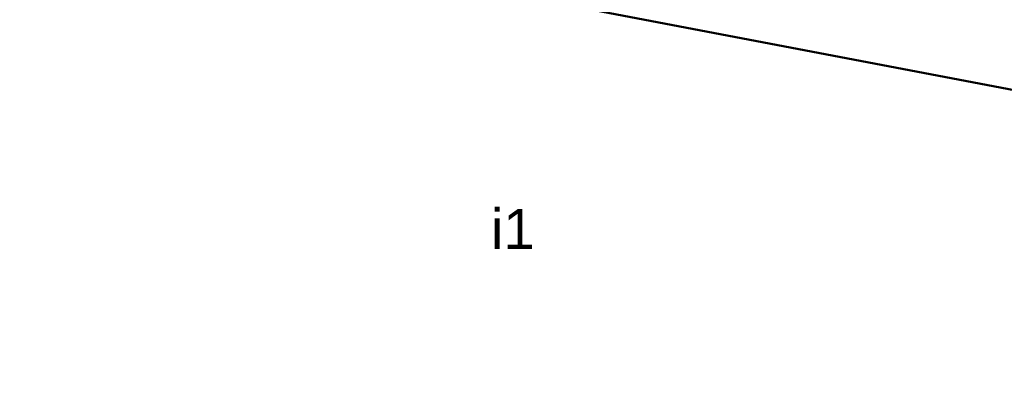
# Model space of a CAD drawing. Header units: millimetres. Extents: x 6421400 to 6424255, y 5791334 to 5793836.
# Tile 54 of 101: x 6422803 to 6422834, y 5792821 to 5792832. Entities that reach past the tile are written whole.
import ezdxf
from ezdxf.enums import TextEntityAlignment as Align

# ---------------------------------------------------------------- set-up
doc = ezdxf.new("R2010")
doc.units = ezdxf.units.MM
doc.layers.add('GESBZO', color=7, linetype='Continuous', lineweight=35)
doc.layers.add('GESBZO_O', color=252, linetype='Continuous', lineweight=35)
doc.layers.add('xref', color=252, linetype='Continuous')
doc.styles.add('Arial', font='arial.ttf')

# ---------------------------------------------------------------- blocks, each defined once
blk = doc.blocks.new('G$CC51CC4AD')
at = {"layer": 'GESBZO', "linetype": 'Continuous', "lineweight": 50, "elevation": 10.26}
blk.add_lwpolyline([(6422840.889, 5792828.476), (6422840.595, 5792828.531), (6422840.567, 5792828.383), (6422819.919, 5792832.312), (6422820.137, 5792833.492), (6422816.991, 5792834.075), (6422816.923, 5792833.711), (6422799.235, 5792836.989), (6422799.262, 5792837.137), (6422798.967, 5792837.191), (6422795.957, 5792820.889), (6422796.203, 5792820.844), (6422796.23, 5792820.99), (6422831.358, 5792814.355), (6422831.42, 5792814.34), (6422837.18, 5792813.25), (6422838.07, 5792813.07)], close=True, dxfattribs=at)
at = {"layer": 'GESBZO_O', "linetype": 'Continuous', "lineweight": 0, "style": 'Arial'}
blk.add_text('i1', height=1.25, rotation=360, dxfattribs=at).set_placement((6422818.423, 5792824.679, 10.8), align=Align.CENTER)

msp = doc.modelspace()

# ---------------------------------------------------------------- block references
at = {"layer": 'xref'}
msp.add_blockref('G$CC51CC4AD', (0, 0), dxfattribs=at)

doc.saveas('drawing.dxf')
